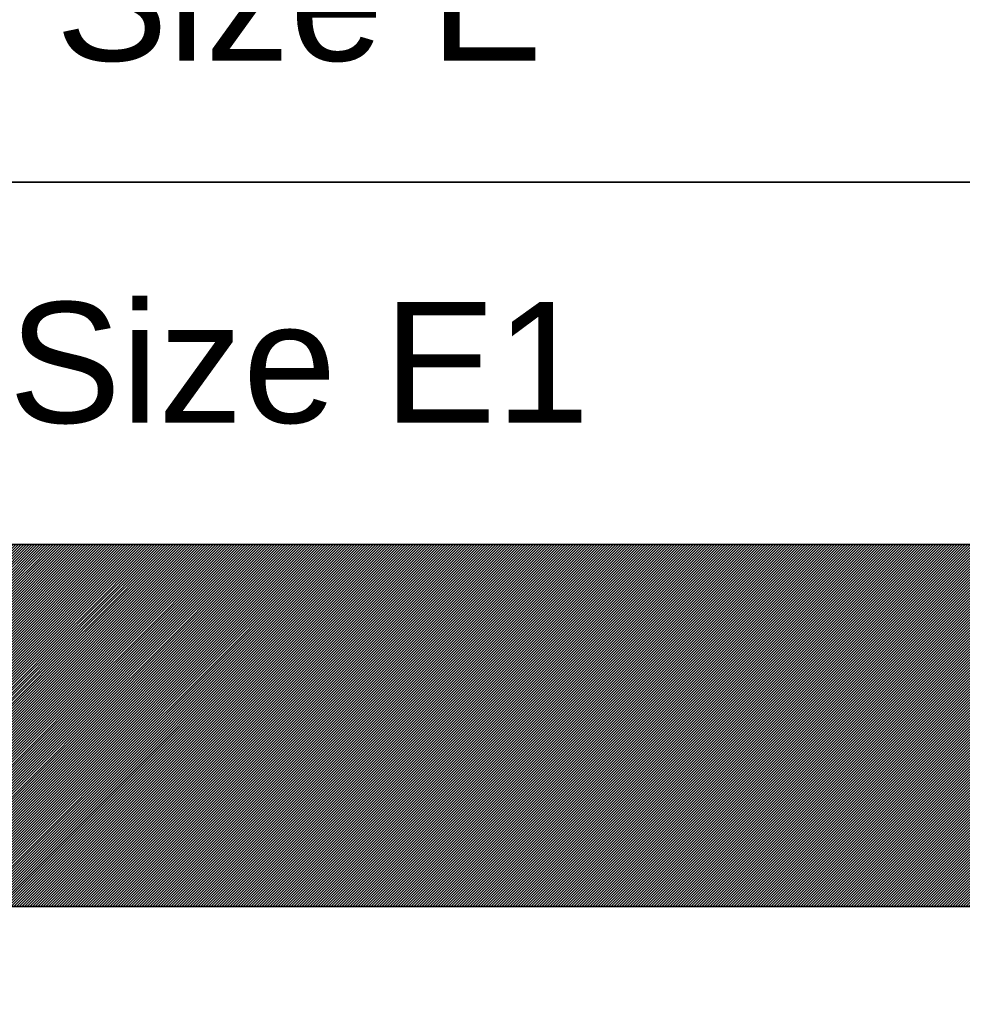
# Model space of a CAD drawing. Header units: inches. Extents: x -2078 to 109126, y -964 to 6385.
# Tile 9 of 256: x -1897 to -1709, y 29 to 225. Entities that reach past the tile are written whole.
import ezdxf

# ---------------------------------------------------------------- set-up
doc = ezdxf.new("R2010")
doc.units = ezdxf.units.IN
doc.header["$MEASUREMENT"] = 0
doc.layers.add('A-ANNO', color=2, linetype='Continuous', lineweight=5)
doc.layers.add('A-HATCH', color=9, linetype='Continuous')
doc.styles.add('Jay Cad', font='arial.ttf', dxfattribs={"height": 0.125})

# ---------------------------------------------------------------- blocks, each defined once
blk = doc.blocks.new('JC-ANNO-SS')
for points in [[(0, -432), (-467.54, -432), (-467.54, -360), (0, -360)], [(0, -504), (-467.54, -504), (-467.54, -432), (0, -432)]]:
    blk.add_lwpolyline(points, close=True)
at = {"layer": 'A-ANNO', "char_height": 24, "attachment_point": 5, "style": 'Jay Cad'}
for s, insert in [('Size E', (-233.77, -396)), ('Size E1', (-233.77, -468))]:
    blk.add_mtext_dynamic_manual_height_columns(s, width=490.4655, gutter_width=30, heights=[0], dxfattribs=dict(at, insert=insert))
blk = doc.blocks.new('JC-ANNO-SSS')
at = {"layer": 'A-HATCH'}
h = blk.add_hatch(dxfattribs=at)
h.set_pattern_fill('ANSI31', color=256, scale=3)
h.set_pattern_definition([(45, (1667.53672, 0), (-0.26516504, 0.26516504), [])])
h.paths.add_polyline_path([(467.54, 0), (-467.54, 0), (-467.54, -72), (0, -72), (467.54, -72)])
for points in [[(467.54, -72), (-467.54, -72), (-467.54, 0), (467.54, 0)], [(0, -144), (-467.54, -144), (-467.54, -72), (0, -72)]]:
    blk.add_lwpolyline(points, close=True)

msp = doc.modelspace()

# ---------------------------------------------------------------- block references
for name, p in [('JC-ANNO-SS', (-1607.537, 624.621)), ('JC-ANNO-SSS', (-1607.537, 120.621))]:
    msp.add_blockref(name, p)

doc.saveas('drawing.dxf')
